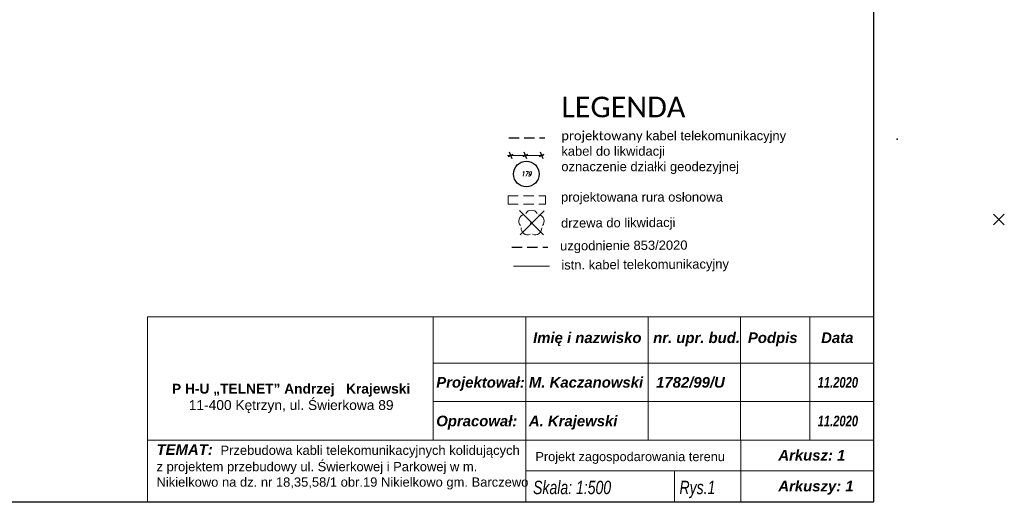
# Model space of a CAD drawing. Header units: metres. Extents: x 7471162 to 7473271, y 5962027 to 5964034.
# Tile 18 of 75: x 7471472 to 7471568, y 5963811 to 5963858. Entities that reach past the tile are written whole.
import ezdxf
from ezdxf.enums import TextEntityAlignment as Align

# ---------------------------------------------------------------- set-up
doc = ezdxf.new("R2010")
doc.units = ezdxf.units.M
doc.header["$MEASUREMENT"] = 0
doc.linetypes.add('2', pattern=[1.5, 1, -0.5])
doc.linetypes.add('UXE', pattern=[1.5, 1, -0.5])
doc.layers.get('0').update_dxf_attribs({"color": 250, "linetype": 'CONTINUOUS', "lineweight": 100})
for name, color, linetype, lineweight in [('01_wycinka', 1, 'CONTINUOUS', 25), ('a_PRZEKROJE', 5, 'CONTINUOUS', 30), ('a_rura osłonowa', 5, '2', 18), ('OBOP_T_1', 3, 'CONTINUOUS', 18), ('projek t', 30, 'UXE', 30), ('Punkty', 7, 'CONTINUOUS', 18)]:
    doc.layers.add(name, color=color, linetype=linetype, lineweight=lineweight)
doc.layers.add('_dzialki_PODGiK', color=7, linetype='CONTINUOUS')
doc.layers.add('do likw', color=1, linetype='CONTINUOUS')
doc.layers.add('A_ramka', color=1, linetype='CONTINUOUS', lineweight=60, plot=False)
doc.styles.get("Standard").update_dxf_attribs({"font": 'Simplex.SHX', "width": 0.75})
doc.styles.add('STYL_ARIAL', font='simplex_.ttf', dxfattribs={"width": 0.75, "oblique": 0.1})
doc.styles.add('WMF-Arial0', font='arial.ttf')

# ---------------------------------------------------------------- blocks, each defined once
blk = doc.blocks.new('GRO')
at = {"linetype": 'Continuous'}
blk.add_circle((0, 0), 0.045, dxfattribs=at)
blk = doc.blocks.new('2_OBOP02_01')
at = {"linetype": 'Continuous'}
blk.add_circle((0, 0), 0.045, dxfattribs=at)
for centre, start, end in [((0, 0.375), 30.1401, 149.8599), ((-0.357, 0.116), 102.1445, 221.86), ((0.357, 0.116), 318.14, 77.8555), ((-0.22, -0.303), 174.1482, 293.8542), ((0.22, -0.303), 246.1458, 5.8518)]:
    blk.add_arc(centre, 0.375, start, end, dxfattribs=at)

msp = doc.modelspace()

# ---------------------------------------------------------------- linework, layer by layer
at = {"lineweight": 20}
for p, q in [((7471512.032, 5963817.197), (7471512.042, 5963829.169)), ((7471521.044, 5963817.197), (7471521.044, 5963829.169)), ((7471532.928, 5963829.169), (7471532.928, 5963817.197)), ((7471541.877, 5963829.169), (7471541.877, 5963817.197)), ((7471548.627, 5963829.169), (7471548.627, 5963817.197)), ((7471512.035, 5963824.659), (7471554.852, 5963824.659)), ((7471512.035, 5963820.951), (7471554.852, 5963820.949)), ((7471484.31, 5963817.197), (7471554.852, 5963817.197)), ((7471521.044, 5963811.211), (7471521.044, 5963817.197)), ((7471541.914, 5963817.197), (7471541.914, 5963811.211)), ((7471521.044, 5963814.204), (7471554.852, 5963814.204)), ((7471535.489, 5963814.204), (7471535.489, 5963811.211))]:
    msp.add_line(p, q, dxfattribs=at)
msp.add_lwpolyline([(7471484.289, 5963829.169), (7471554.852, 5963829.169), (7471554.852, 5963811.211), (7471484.289, 5963811.211)], close=True, dxfattribs=at)
msp.add_lwpolyline([(7471484.289, 5963829.169), (7471554.852, 5963829.169), (7471554.852, 5963811.211), (7471484.289, 5963811.211)], close=True, dxfattribs=at)
at = {"color": 3, "linetype": 'ByBlock', "lineweight": 30}
msp.add_circle((7471521.079, 5963843.044), 1.244, dxfattribs=at)
at = {"layer": '01_wycinka', "color": 1, "lineweight": 20}
for points in [[(7471522.762, 5963837.15), (7471520.414, 5963839.498)], [(7471520.484, 5963837.138), (7471522.822, 5963839.475)]]:
    msp.add_lwpolyline(points, dxfattribs=at)
at = {"layer": 'A_ramka', "linetype": 'Continuous', "lineweight": 30}
msp.add_lwpolyline([(7471163.679, 5963811.211), (7471554.852, 5963811.211), (7471554.852, 5964013.282), (7471163.679, 5964013.282)], close=True, dxfattribs=at)
at = {"layer": 'a_rura osłonowa'}
for p, q in [((7471519.304, 5963840.928), (7471519.304, 5963840.528)), ((7471519.304, 5963840.928), (7471522.949, 5963840.928)), ((7471519.304, 5963840.128), (7471519.304, 5963840.528)), ((7471522.949, 5963840.928), (7471522.949, 5963840.528)), ((7471522.949, 5963840.128), (7471522.949, 5963840.528)), ((7471519.304, 5963840.128), (7471522.949, 5963840.128))]:
    msp.add_line(p, q, dxfattribs=at)
at = {"layer": 'do likw', "lineweight": 30}
for p, q in [((7471519.713, 5963844.529), (7471519.457, 5963845.169)), ((7471521.128, 5963844.529), (7471520.872, 5963845.169)), ((7471522.721, 5963844.529), (7471522.465, 5963845.169)), ((7471519.352, 5963844.739), (7471519.818, 5963844.959)), ((7471520.767, 5963844.739), (7471521.233, 5963844.959)), ((7471522.36, 5963844.739), (7471522.826, 5963844.959))]:
    msp.add_line(p, q, dxfattribs=at)
msp.add_lwpolyline([(7471566.456, 5963838.095), (7471567.516, 5963839.155), (7471566.986, 5963838.625), (7471567.516, 5963838.095), (7471566.456, 5963839.155)], dxfattribs=at)
at = {"layer": 'projek t', "linetype": '2'}
msp.add_lwpolyline([(7471519.376, 5963846.549), (7471522.876, 5963846.549)], dxfattribs=at)
at = {"layer": 'projek t', "linetype": 'Continuous', "lineweight": 18}
for points in [[(7471519.25, 5963844.847), (7471522.75, 5963844.847)], [(7471519.849, 5963834.087), (7471523.349, 5963834.087)]]:
    msp.add_lwpolyline(points, dxfattribs=at)
at = {"layer": 'projek t', "color": 252, "linetype": '2'}
msp.add_lwpolyline([(7471519.679, 5963835.935), (7471523.179, 5963835.935)], dxfattribs=at)

# ---------------------------------------------------------------- block references
at = {"layer": 'OBOP_T_1', "xscale": 1.68, "yscale": 1.68, "zscale": 1.68}
msp.add_blockref('2_OBOP02_01', (7471521.579, 5963838.277), dxfattribs=at)
at = {"layer": 'Punkty'}
msp.add_blockref('GRO', (7471557.107, 5963846.429), dxfattribs=at)

# ---------------------------------------------------------------- texts
at = {"color": 7, "lineweight": 20, "style": 'WMF-Arial0'}
msp.add_text('Projekt zagospodarowania terenu', height=0.88433, dxfattribs=at).set_placement((7471521.967, 5963815.153))
at = {"color": 0, "ltscale": 0.01, "char_height": 0.9, "attachment_point": 2, "rotation": 0.35514}
for s, insert in [('{\\fArial|b0|i0|c238|p34;\\W1;drzewa do likwidacji}', (7471530.005, 5963838.767)), ('{\\fArial|b0|i0|c238|p34;\\W1;uzgodnienie 853/2020}', (7471530.549, 5963836.558)), ('{\\fArial|b0|i0|c238|p34;\\W1;istn. kabel telekomunikacyjny}', (7471532.621, 5963834.717))]:
    msp.add_mtext(s, dxfattribs=dict(at, insert=insert))
at = {"color": 1, "linetype": 'Continuous', "lineweight": 20, "attachment_point": 1}
for s, insert, char_height, width in [('{\\fArial|b1|i1|c238|p34;\\W1;\\C7;Imię i nazwisko}', (7471521.74, 5963827.66), 1.03555, 18.1244), ('{\\fArial|b1|i1|c238|p34;\\W1;\\C7;nr. upr. bud.}', (7471533.402, 5963827.66), 1.03555, 18.1244), ('{\\fArial|b1|i1|c238|p34;\\W1;\\C7;Podpis}', (7471542.61, 5963827.66), 1.03555, 18.1244), ('{\\fArial|b1|i1|c238|p34;\\W1;\\C7;Data}', (7471549.725, 5963827.66), 1.03555, 18.1244), ('{\\W1;\\fArial|b1|i1|c238|p34;\\C7;Projektował:}', (7471512.332, 5963823.325), 1.03555, 18.1244), ('{\\W1;\\fArial|b1|i1|c238|p34;\\C7;M. Kaczanowski}', (7471521.334, 5963823.325), 1.03555, 18.1244), ('{\\W1;\\fArial|b1|i1|c238|p34;\\C7;1782/99/U}', (7471533.689, 5963823.324), 1.03555, 18.1244), ('{\\fArial|b1|i1|c238|p34;\\C7;11.2020}', (7471549.388, 5963823.324), 1.03555, 18.1244), ('\\pi5.2801;{\\fArial|b1|i0|c238|p34;\\H0.92308x;\\W1;\\C256;P H-U „TELNET” Andrzej   Krajewski \\fArial|b1|i1|c238|p34;\\H1.0833x;\\C7; \\P\\pi6.9167;\\fArial|b0|i0|c238|p34;\\H0.92308x;\\C256;11-400 Kętrzyn, ul. Świerkowa 89  \\fArial|b1|i1|c238|p34;\\H1.0833x;\\C7; }', (7471481.376, 5963822.671), 1.035555, 33.52187), ('{\\W1;\\fArial|b1|i1|c238|p34;\\C7;Opracował:}', (7471512.329, 5963819.572), 1.03555, 18.1244), ('{\\fArial|b1|i1|c238|p34;\\W1;\\C7;A. Krajewski}', (7471521.33, 5963819.571), 1.03555, 18.1244), ('{\\fArial|b1|i1|c238|p34;\\C7;11.2020}', (7471549.388, 5963819.572), 1.03555, 18.1244), ('{\\fArial|b1|i1|c238|p34;\\W1;\\C7;TEMAT: \\f@Arial Unicode MS|b0|i0|c238|p34;\\H0.8691x;\\C256; Przebudowa kabli telekomunikacyjnych kolidujących z projektem przebudowy ul. Świerkowej i Parkowej w m. Nikielkowo na dz. nr 18,35,58/1 obr.19 Nikielkowo gm. Barczewo}', (7471485.158, 5963816.796), 1.035555, 36.06613), ('{\\fArial|b1|i1|c238|p34;\\W1;\\C7;Arkusz: 1}', (7471545.564, 5963816.241), 1.03555, 18.1244), ('{\\fArial|b0|i1|c238|p34;\\C7;Skala: 1:500}', (7471521.74, 5963813.248), 1.30158, 18.1244), ('{\\fArial|b0|i1|c238|p34;\\C7;Rys.1}', (7471535.962, 5963813.248), 1.30158, 18.1244), ('{\\fArial|b1|i1|c238|p34;\\W1;\\C7;Arkuszy: 1}', (7471545.564, 5963813.248), 1.03555, 18.1244)]:
    msp.add_mtext(s, dxfattribs=dict(at, insert=insert, char_height=char_height, width=width))
at = {"layer": '_dzialki_PODGiK', "color": 18, "lineweight": 30, "true_color": 0x000000, "style": 'STYL_ARIAL', "oblique": 15, "width": 0.75}
msp.add_text('179', height=0.4375, dxfattribs=at).set_placement((7471521.076, 5963843.066), align=Align.MIDDLE_CENTER)
at = {"layer": '_dzialki_PODGiK', "color": 3, "linetype": '2', "lineweight": 30, "insert": (7471524.484, 5963850.556), "char_height": 2, "attachment_point": 1}
msp.add_mtext_dynamic_manual_height_columns('{\\fCalibri|b0|i0|c238|p34;\\W1;\\C256;LEGENDA\\P\\H0.45x;projektowany \\fArial|b0|i0|c238|p34;kabel telekomunikacyjny\\Pkabel do likwidacji\\Poznaczenie działki geodezyjnej}', width=24.64676, gutter_width=1, heights=[0], dxfattribs=at)
at = {"layer": 'a_PRZEKROJE', "linetype": 'Continuous', "insert": (7471524.452, 5963841.263), "char_height": 0.9, "attachment_point": 1}
msp.add_mtext_dynamic_manual_height_columns('{\\fArial|b0|i0|c238|p34;\\W1;\\C0;projektowana rura osłonowa}', width=36.25965, gutter_width=12.5, heights=[0], dxfattribs=at)

doc.saveas('drawing.dxf')
